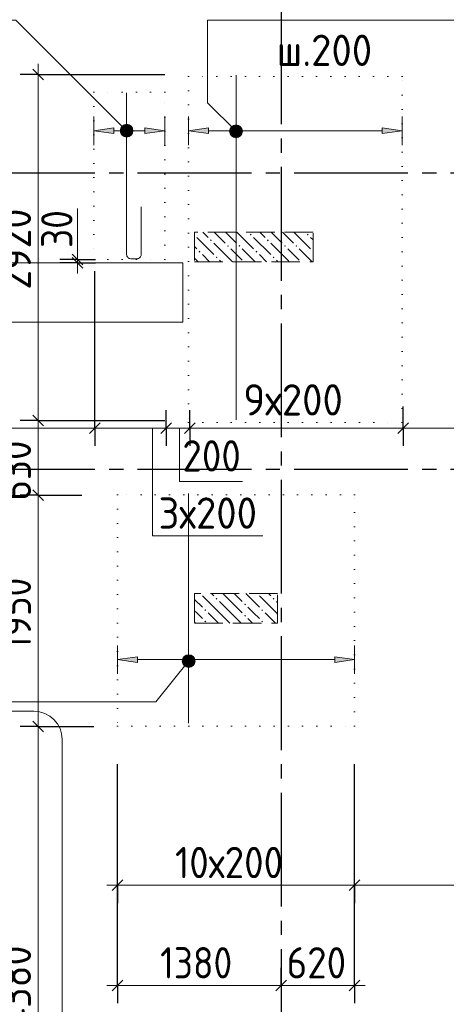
# Model space of a CAD drawing. Header units: millimetres. Extents: x 0 to 50400, y 0 to 35640.
# Tile 6 of 21: x 16311 to 19908, y 12348 to 20654. Entities that reach past the tile are written whole.
import ezdxf

# ---------------------------------------------------------------- set-up
doc = ezdxf.new("R2010")
doc.units = ezdxf.units.MM
for name, pattern in [('______2', [324, 240, -84]), ('______5', [1320, 960, -120, 120, -120]), ('______9', [120, 0, -120])]:
    doc.linetypes.add(name, pattern=pattern)
for name, color, linetype, lineweight in [('ДОП Верх по Х', 7, 'Continuous', 25), ('ЖБ Перекрытие верхний уровень', 7, 'Continuous', 35), ('ЖБ Пилон', 7, 'Continuous', 35), ('Общий01', 7, 'Continuous', 13), ('Позиционная метка номер позиции', 7, 'Continuous', 13), ('Размерная линия_ общее', 7, 'Continuous', 13), ('Тени', 7, 'Continuous', 13)]:
    doc.layers.add(name, color=color, linetype=linetype, lineweight=lineweight)
doc.layers.add('Оси', color=7, linetype='______5', true_color=0x656565)
doc.styles.add('ISOCPEUR', font='txt')

msp = doc.modelspace()

# ---------------------------------------------------------------- hatches: boundary and pattern name
at = {"layer": 'ДОП Верх по Х', "linetype": 'Continuous', "lineweight": 13, "transparency": 33554687}
for points in [[(17103.1, 19693.2), (16935.1, 19717.2), (17103.1, 19741.2)], [(17903.1, 19693.2), (17735.1, 19717.2), (17903.1, 19741.2)], [(17303.1, 15231.6), (17135.1, 15255.6), (17303.1, 15279.6)]]:
    msp.add_hatch(color=7, dxfattribs=at).paths.add_polyline_path(points, flags=16)
for points in [[(17367.1, 19693.2), (17535.1, 19717.2), (17367.1, 19741.2)], [(19367.1, 19693.2), (19535.1, 19717.2), (19367.1, 19741.2)], [(18967.1, 15231.6), (19135.1, 15255.6), (18967.1, 15279.6)]]:
    msp.add_hatch(color=7, dxfattribs=at).paths.add_polyline_path(points)
at = {"layer": 'ЖБ Пилон', "linetype": 'Continuous', "lineweight": 18, "transparency": 33554687}
for points in [[(17785.1, 18843.6), (17787.4, 18841.3), (17785.1, 18839)], [(17915.8, 18793.3), (17923.6, 18801.1), (17931.4, 18793.3), (17923.6, 18785.5)], [(18251.8, 18841.3), (18259.6, 18849.1), (18267.4, 18841.3), (18259.6, 18833.5)], [(18395.8, 18793.3), (18403.6, 18801.1), (18411.4, 18793.3), (18403.6, 18785.5)], [(18731.8, 18841.3), (18739.6, 18849.1), (18747.4, 18841.3), (18739.6, 18833.5)], [(17819.8, 18697.3), (17827.6, 18705.1), (17835.4, 18697.3), (17827.6, 18689.5)], [(18059.8, 18745.3), (18067.6, 18753.1), (18075.4, 18745.3), (18067.6, 18737.5)], [(18155.8, 18745.3), (18163.6, 18753.1), (18171.4, 18745.3), (18163.6, 18737.5)], [(18299.8, 18697.3), (18307.6, 18705.1), (18315.4, 18697.3), (18307.6, 18689.5)], [(18539.8, 18745.3), (18547.6, 18753.1), (18555.4, 18745.3), (18547.6, 18737.5)], [(18635.8, 18745.3), (18643.6, 18753.1), (18651.4, 18745.3), (18643.6, 18737.5)], [(18779.8, 18697.3), (18785.1, 18702.6), (18785.1, 18692)], [(17963.8, 18649.3), (17971.6, 18657.1), (17979.4, 18649.3), (17971.6, 18641.5)], [(18443.8, 18649.3), (18451.6, 18657.1), (18459.4, 18649.3), (18451.6, 18641.5)], [(17830.5, 15812.4), (17827.6, 15809.5), (17824.7, 15812.4)], [(18310.5, 15812.4), (18307.6, 15809.5), (18304.7, 15812.4)], [(17963.8, 15769.3), (17971.6, 15777.1), (17979.4, 15769.3), (17971.6, 15761.5)], [(18203.8, 15721.3), (18211.6, 15729.1), (18219.4, 15721.3), (18211.6, 15713.5)], [(18443.8, 15769.3), (18451.6, 15777.1), (18459.4, 15769.3), (18451.6, 15761.5)], [(17867.8, 15673.3), (17875.6, 15681.1), (17883.4, 15673.3), (17875.6, 15665.5)], [(18203.8, 15625.3), (18211.6, 15633.1), (18219.4, 15625.3), (18211.6, 15617.5)], [(18347.8, 15673.3), (18355.6, 15681.1), (18363.4, 15673.3), (18355.6, 15665.5)], [(17867.8, 15577.3), (17875.6, 15585.1), (17883.4, 15577.3), (17875.6, 15569.5)], [(18347.8, 15577.3), (18355.6, 15585.1), (18363.4, 15577.3), (18355.6, 15569.5)]]:
    msp.add_hatch(color=7, dxfattribs=at).paths.add_polyline_path(points, flags=16)
at = {"layer": 'Позиционная метка номер позиции', "linetype": 'Continuous', "lineweight": 13, "transparency": 33554687}
for points in [[(17173.9, 19679.7), (17225.9, 19769.9), (17160.2, 19704.2)], [(17160.2, 19704.2), (17225.9, 19769.9), (17198.4, 19769.9)], [(17160.2, 19704.2), (17198.4, 19769.9), (17160.2, 19731.7)], [(17160.2, 19731.7), (17198.4, 19769.9), (17173.9, 19756.1)], [(17173.9, 19679.7), (17250.3, 19756.1), (17225.9, 19769.9)], [(17198.4, 19666), (17250.3, 19756.1), (17173.9, 19679.7)], [(17198.4, 19666), (17264, 19731.7), (17250.3, 19756.1)], [(17225.9, 19666), (17264, 19731.7), (17198.4, 19666)], [(17225.9, 19666), (17264, 19704.2), (17264, 19731.7)], [(17264, 19704.2), (17225.9, 19666), (17250.3, 19679.7)], [(18096.9, 19674.7), (18148.9, 19764.8), (18083.2, 19699.1)], [(18083.2, 19699.1), (18148.9, 19764.8), (18121.4, 19764.8)], [(18083.2, 19699.1), (18121.4, 19764.8), (18083.2, 19726.6)], [(18083.2, 19726.6), (18121.4, 19764.8), (18096.9, 19751.1)], [(18096.9, 19674.7), (18173.3, 19751.1), (18148.9, 19764.8)], [(18121.4, 19661), (18173.3, 19751.1), (18096.9, 19674.7)], [(18121.4, 19661), (18187, 19726.6), (18173.3, 19751.1)], [(18148.9, 19661), (18187, 19726.6), (18121.4, 19661)], [(18148.9, 19661), (18187, 19699.1), (18187, 19726.6)], [(18187, 19699.1), (18148.9, 19661), (18173.3, 19674.7)], [(17788.2, 15235.3), (17715.9, 15293.5), (17693, 15277.3)], [(17785.3, 15262.6), (17743.2, 15296.5), (17715.9, 15293.5)], [(17785.3, 15262.6), (17715.9, 15293.5), (17788.2, 15235.3)], [(17743.2, 15296.5), (17785.3, 15262.6), (17769, 15285.5)], [(17777.2, 15209.5), (17693, 15277.3), (17682, 15251.5)], [(17777.2, 15209.5), (17682, 15251.5), (17754.4, 15193.2)], [(17754.4, 15193.2), (17682, 15251.5), (17685, 15224.1)], [(17754.4, 15193.2), (17685, 15224.1), (17727, 15190.3)], [(17727, 15190.3), (17685, 15224.1), (17701.3, 15201.3)], [(17788.2, 15235.3), (17693, 15277.3), (17777.2, 15209.5)]]:
    msp.add_hatch(color=7, dxfattribs=at).paths.add_polyline_path(points)

# ---------------------------------------------------------------- linework, layer by layer
at = {"layer": 'ДОП Верх по Х', "color": 7, "linetype": 'Continuous', "lineweight": 18, "transparency": 33554687}
for p, q in [((18135.1, 20186.4), (18135.1, 17278.4)), ((17735.1, 16656.4), (17735.1, 14718.4))]:
    msp.add_line(p, q, dxfattribs=at)
at = {"layer": 'ДОП Верх по Х', "color": 251, "linetype": 'Continuous', "lineweight": 13, "true_color": 0x494949, "transparency": 33554687}
for p, q in [((16935.1, 19717.2), (16935.1, 19837.2)), ((17535.1, 19717.2), (17535.1, 19837.2)), ((17735.1, 19717.2), (17735.1, 19837.2)), ((19535.1, 19717.2), (19535.1, 19837.2)), ((16935.1, 19717.2), (17103.1, 19741.2)), ((17103.1, 19693.2), (16935.1, 19717.2)), ((16935.1, 19717.2), (16935.1, 19597.2)), ((16935.1, 19717.2), (16935.1, 19717.2)), ((17103.1, 19741.2), (17103.1, 19693.2)), ((17103.1, 19717.2), (17367.1, 19717.2)), ((17535.1, 19717.2), (17367.1, 19741.2)), ((17367.1, 19741.2), (17367.1, 19693.2)), ((17367.1, 19693.2), (17535.1, 19717.2)), ((17535.1, 19717.2), (17535.1, 19597.2)), ((17535.1, 19717.2), (17535.1, 19717.2)), ((17735.1, 19717.2), (17903.1, 19741.2)), ((17903.1, 19693.2), (17735.1, 19717.2)), ((17735.1, 19717.2), (17735.1, 19597.2)), ((17735.1, 19717.2), (17735.1, 19717.2)), ((17903.1, 19741.2), (17903.1, 19693.2)), ((17903.1, 19717.2), (19367.1, 19717.2)), ((19535.1, 19717.2), (19367.1, 19741.2)), ((19367.1, 19741.2), (19367.1, 19693.2)), ((19367.1, 19693.2), (19535.1, 19717.2)), ((19535.1, 19717.2), (19535.1, 19597.2)), ((19535.1, 19717.2), (19535.1, 19717.2)), ((17135.1, 15255.6), (17135.1, 15375.6)), ((19135.1, 15255.6), (19135.1, 15375.6)), ((17135.1, 15255.6), (17303.1, 15279.6)), ((17303.1, 15231.6), (17135.1, 15255.6)), ((17135.1, 15255.6), (17135.1, 15135.6)), ((17135.1, 15255.6), (17135.1, 15255.6)), ((17303.1, 15279.6), (17303.1, 15231.6)), ((17303.1, 15255.6), (18967.1, 15255.6)), ((19135.1, 15255.6), (18967.1, 15279.6)), ((18967.1, 15279.6), (18967.1, 15231.6)), ((18967.1, 15231.6), (19135.1, 15255.6)), ((19135.1, 15255.6), (19135.1, 15135.6)), ((19135.1, 15255.6), (19135.1, 15255.6))]:
    msp.add_line(p, q, dxfattribs=at)
at = {"layer": 'ДОП Верх по Х', "color": 7, "linetype": 'Continuous', "lineweight": 18, "transparency": 33554687}
msp.add_lwpolyline([(17335.1, 19075.8), (17335.1, 18672.2), (17334.2, 18665.8), (17332.1, 18659.3), (17328.7, 18653.2), (17324.6, 18648.3), (17319.6, 18644.2), (17313.6, 18640.8), (17307, 18638.6), (17300.7, 18637.8), (17246.5, 18637.8), (17240.2, 18638.6), (17233.6, 18640.8), (17227.6, 18644.2), (17222.7, 18648.3), (17218.5, 18653.2), (17215.2, 18659.3), (17213, 18665.8), (17212.1, 18672.2), (17212.1, 20036.4)], dxfattribs=at)
at = {"layer": 'ЖБ Перекрытие верхний уровень', "color": 7, "linetype": 'Continuous', "lineweight": 18, "transparency": 33554687}
for p, q in [((17685.1, 18602.4), (14735.1, 18602.4)), ((17685.1, 18102.4), (17685.1, 18602.4)), ((14735.1, 18102.4), (17685.1, 18102.4))]:
    msp.add_line(p, q, dxfattribs=at)
at = {"layer": 'ЖБ Пилон', "color": 253, "linetype": '______2', "lineweight": 13, "true_color": 0xa0a0a0, "transparency": 33554687}
for p, q in [((18785.1, 18862.4), (17785.1, 18862.4)), ((17785.1, 18862.4), (17785.1, 18612.4)), ((18785.1, 18612.4), (18785.1, 18862.4)), ((17785.1, 18612.4), (18785.1, 18612.4)), ((18485.1, 15812.4), (17785.1, 15812.4)), ((17785.1, 15812.4), (17785.1, 15562.4)), ((18485.1, 15562.4), (18485.1, 15812.4)), ((17785.1, 15562.4), (18485.1, 15562.4))]:
    msp.add_line(p, q, dxfattribs=at)
at = {"layer": 'ЖБ Пилон', "color": 9, "linetype": 'Continuous', "lineweight": 18, "true_color": 0xc7c7c7, "transparency": 33554687}
for p, q in [((17854.5, 18862.4), (17899.6, 18817.3)), ((17950.5, 18862.4), (18043.6, 18769.3)), ((18091.6, 18817.3), (18046.5, 18862.4)), ((18142.5, 18862.4), (18283.6, 18721.3)), ((18334.5, 18862.4), (18379.6, 18817.3)), ((18430.5, 18862.4), (18523.6, 18769.3)), ((18571.6, 18817.3), (18526.5, 18862.4)), ((18622.5, 18862.4), (18763.6, 18721.3)), ((17803.6, 18817.3), (17947.6, 18673.3)), ((18139.6, 18769.3), (18091.6, 18817.3)), ((18283.6, 18817.3), (18427.6, 18673.3)), ((18619.6, 18769.3), (18571.6, 18817.3)), ((18763.6, 18817.3), (18785.1, 18795.8)), ((17785.1, 18739.8), (17803.6, 18721.3)), ((18091.6, 18625.3), (17947.6, 18769.3)), ((18091.6, 18721.3), (18187.6, 18625.3)), ((18187.6, 18721.3), (18296.5, 18612.4)), ((18571.6, 18625.3), (18427.6, 18769.3)), ((18571.6, 18721.3), (18667.6, 18625.3)), ((18667.6, 18721.3), (18776.5, 18612.4)), ((17785.1, 18643.8), (17816.5, 18612.4)), ((17912.5, 18612.4), (17851.6, 18673.3)), ((17995.6, 18625.3), (18008.5, 18612.4)), ((18091.6, 18625.3), (18104.5, 18612.4)), ((18392.5, 18612.4), (18331.6, 18673.3)), ((18475.6, 18625.3), (18488.5, 18612.4)), ((18571.6, 18625.3), (18584.5, 18612.4)), ((17995.6, 15649.3), (17851.6, 15793.3)), ((17928.5, 15812.4), (17947.6, 15793.3)), ((18091.6, 15745.3), (18024.5, 15812.4)), ((18120.5, 15812.4), (18187.6, 15745.3)), ((18216.5, 15812.4), (18331.6, 15697.3)), ((18475.6, 15649.3), (18331.6, 15793.3)), ((18408.5, 15812.4), (18427.6, 15793.3)), ((17785.1, 15763.8), (17851.6, 15697.3)), ((17995.6, 15745.3), (18091.6, 15649.3)), ((18091.6, 15745.3), (18187.6, 15649.3)), ((18475.6, 15745.3), (18485.1, 15735.8)), ((17803.6, 15649.3), (17785.1, 15667.8)), ((17851.6, 15601.3), (17803.6, 15649.3)), ((17899.6, 15649.3), (17986.5, 15562.4)), ((17995.6, 15649.3), (18082.5, 15562.4)), ((18091.6, 15649.3), (18178.5, 15562.4)), ((18283.6, 15649.3), (18235.6, 15697.3)), ((18331.6, 15601.3), (18283.6, 15649.3)), ((18379.6, 15649.3), (18466.5, 15562.4)), ((18475.6, 15649.3), (18485.1, 15639.8)), ((17785.1, 15571.8), (17794.5, 15562.4)), ((18235.6, 15601.3), (18274.5, 15562.4))]:
    msp.add_line(p, q, dxfattribs=at)
at = {"layer": 'Общий01', "color": 7, "linetype": 'Continuous', "lineweight": 13, "transparency": 33554687}
msp.add_line((16798.9, 18632.4), (16798.9, 19062.4), dxfattribs=at)
at = {"layer": 'Общий01', "color": 240, "linetype": 'Continuous', "lineweight": 18, "transparency": 33554687}
for p, q in [((13806, 14820.8), (16429.4, 14820.8)), ((16669.4, 14580.8), (16669.4, 11269.6))]:
    msp.add_line(p, q, dxfattribs=at)
at = {"layer": 'Общий01', "color": 7, "linetype": 'Continuous', "lineweight": 13, "transparency": 33554687}
for points in [[(17431.8, 17209.1), (17431.8, 16299.1), (18361.8, 16299.1)], [(17658.4, 17209.1), (17658.4, 16759.1), (18188.5, 16759.1)]]:
    msp.add_lwpolyline(points, dxfattribs=at)
at = {"layer": 'Общий01', "color": 240, "linetype": 'Continuous', "lineweight": 18, "transparency": 33554687}
msp.add_arc((16429.4, 14580.8), 240, 0, 90, dxfattribs=at)
at = {"layer": 'Оси', "color": 8, "linetype": '______5', "lineweight": -3, "transparency": 33554687}
for p, q in [((18515.1, 32612.4), (18515.1, 8317)), ((8065.1, 19362.4), (42963, 19362.4)), ((8065.1, 16862.4), (42963, 16862.4))]:
    msp.add_line(p, q, dxfattribs=at)
at = {"layer": 'Позиционная метка номер позиции', "color": 7, "linetype": 'Continuous', "lineweight": 13, "transparency": 33554687}
for p, q in [((17173.9, 19756.1), (17173.9, 19756.1)), ((17250.3, 19756.1), (17250.3, 19756.1)), ((18096.9, 19751.1), (18096.9, 19751.1)), ((18173.3, 19751.1), (18173.3, 19751.1)), ((17173.9, 19679.7), (17173.9, 19679.7)), ((17250.3, 19679.7), (17250.3, 19679.7)), ((18096.9, 19674.7), (18096.9, 19674.7)), ((18173.3, 19674.7), (18173.3, 19674.7)), ((17769, 15285.5), (17769, 15285.5)), ((17693, 15277.3), (17693, 15277.3)), ((17777.2, 15209.5), (17777.2, 15209.5)), ((17701.3, 15201.3), (17701.3, 15201.3))]:
    msp.add_line(p, q, dxfattribs=at)
for points in [[(17212.1, 19717.9), (16278.7, 20651.3), (6638.7, 20651.3)], [(18135.1, 19712.9), (17894.2, 19953.8), (17894.2, 20651.3), (20234.2, 20651.3)], [(17735.1, 15243.4), (17459.3, 14900.6), (13278.6, 14900.6)]]:
    msp.add_lwpolyline(points, dxfattribs=at)
for centre in [(17212.1, 19717.9), (18135.1, 19712.9), (17735.1, 15243.4)]:
    msp.add_circle(centre, 54, dxfattribs=at)
at = {"layer": 'Размерная линия_ общее', "color": 7, "linetype": 'Continuous', "lineweight": 13, "transparency": 33554687}
for p, q in [((16465.8, 20192.4), (16465.8, 20282.4)), ((16465.8, 17272.4), (16465.8, 20192.4)), ((16798.9, 18632.4), (16798.9, 18722.4)), ((16798.9, 18603), (16798.9, 18513)), ((14555.1, 17209.1), (16945.1, 17209.1)), ((16465.8, 16642.4), (16465.8, 17272.4)), ((16945.1, 17209.1), (17545.1, 17209.1)), ((17545.1, 17209.1), (17745.1, 17209.1)), ((17745.1, 17209.1), (19545.1, 17209.1)), ((19545.1, 17209.1), (22095.1, 17209.1)), ((16465.8, 14692.4), (16465.8, 16642.4)), ((17135.1, 13351.9), (17045.1, 13351.9)), ((17135.1, 13351.9), (19135.1, 13351.9)), ((19135.1, 13351.9), (21815.1, 13351.9)), ((17135.1, 12505.9), (17045.1, 12505.9)), ((17135.1, 12505.9), (18515.1, 12505.9)), ((18515.1, 12505.9), (19135.1, 12505.9)), ((19135.1, 12505.9), (19225.1, 12505.9))]:
    msp.add_line(p, q, dxfattribs=at)
at = {"layer": 'Размерная линия_ общее', "color": 7, "linetype": 'Continuous', "lineweight": -3, "transparency": 33554687}
for p, q in [((16465.8, 20192.4), (16315.8, 20192.4)), ((16465.8, 20192.4), (16615.8, 20192.4)), ((16465.8, 20192.4), (17535.1, 20192.4)), ((16798.9, 18632.4), (16648.9, 18632.4)), ((16798.9, 18632.4), (16948.9, 18632.4)), ((16798.9, 18632.4), (16798.9, 18632.4)), ((16798.9, 18603), (16648.9, 18603)), ((16798.9, 18603), (16667.3, 18603)), ((16798.9, 18603), (16948.9, 18603)), ((16945.1, 17209.1), (16945.1, 17359.1)), ((17545.1, 17209.1), (17545.1, 17359.1)), ((17745.1, 17209.1), (17745.1, 17359.1)), ((19545.1, 17209.1), (19545.1, 17359.1)), ((16465.8, 17272.4), (16315.8, 17272.4)), ((16465.8, 17272.4), (16615.8, 17272.4)), ((16465.8, 17272.4), (17535.1, 17272.4)), ((16945.1, 17209.1), (16945.1, 17059.1)), ((17545.1, 17209.1), (17545.1, 17059.1)), ((17545.1, 17209.1), (17545.1, 17209.1)), ((17745.1, 17209.1), (17745.1, 17059.1)), ((19545.1, 17209.1), (19545.1, 17059.1)), ((16465.8, 16642.4), (16315.8, 16642.4)), ((16465.8, 16642.4), (16615.8, 16642.4)), ((16465.8, 16642.4), (16835.1, 16642.4)), ((16465.8, 14692.4), (16315.8, 14692.4)), ((16465.8, 14692.4), (16615.8, 14692.4)), ((16465.8, 14692.4), (16935.1, 14692.4)), ((17135.1, 13351.9), (17135.1, 14373.4)), ((17135.1, 12505.9), (17135.1, 13683.9)), ((19135.1, 12505.9), (19135.1, 13683.9)), ((17135.1, 13351.9), (17135.1, 13501.9)), ((19135.1, 13351.9), (19135.1, 13501.9)), ((17135.1, 13351.9), (17135.1, 13201.9)), ((19135.1, 13351.9), (19135.1, 13201.9)), ((17135.1, 12505.9), (17135.1, 12655.9)), ((18515.1, 12505.9), (18515.1, 12655.9)), ((19135.1, 12505.9), (19135.1, 12655.9)), ((17135.1, 12505.9), (17135.1, 12355.9)), ((18515.1, 12505.9), (18515.1, 12355.9)), ((18515.1, 12505.9), (18515.1, 12505.9)), ((19135.1, 12505.9), (19135.1, 12355.9))]:
    msp.add_line(p, q, dxfattribs=at)
at = {"layer": 'Размерная линия_ общее', "color": 7, "linetype": 'Continuous', "lineweight": 25, "transparency": 33554687}
for p, q in [((16510.8, 20147.4), (16420.8, 20237.4)), ((16843.9, 18587.4), (16753.9, 18677.4)), ((16843.9, 18558), (16753.9, 18648)), ((16510.8, 17227.4), (16420.8, 17317.4)), ((16900.1, 17164.1), (16990.1, 17254.1)), ((17500.1, 17164.1), (17590.1, 17254.1)), ((17700.1, 17164.1), (17790.1, 17254.1)), ((19500.1, 17164.1), (19590.1, 17254.1)), ((16510.8, 16597.4), (16420.8, 16687.4)), ((16510.8, 14647.4), (16420.8, 14737.4)), ((17090.1, 13306.9), (17180.1, 13396.9)), ((19090.1, 13306.9), (19180.1, 13396.9)), ((17090.1, 12460.9), (17180.1, 12550.9)), ((18470.1, 12460.9), (18560.1, 12550.9)), ((19090.1, 12460.9), (19180.1, 12550.9))]:
    msp.add_line(p, q, dxfattribs=at)
at = {"layer": 'Размерная линия_ общее', "color": 7, "linetype": 'Continuous', "lineweight": 13, "transparency": 33554687}
for points in [[(16798.9, 18603), (16798.9, 18611.9), (16798.9, 18611.9), (16798.9, 18632.4)], [(16465.8, 10312.4), (16465.8, 12033.4), (16465.8, 12033.4), (16465.8, 14692.4)]]:
    msp.add_lwpolyline(points, dxfattribs=at)
at = {"layer": 'Размерная линия_ общее', "color": 7, "linetype": 'Continuous', "lineweight": -3, "transparency": 33554687}
for points in [[(16945.1, 17209.1), (16945.1, 17229.5), (16945.1, 17229.5), (16945.1, 17229.5), (16945.1, 17229.5), (16945.1, 17229.5), (16945.1, 17229.5), (16945.1, 17229.5), (16945.1, 17229.5), (16945.1, 17229.5), (16945.1, 17229.5), (16945.1, 17229.5), (16945.1, 17229.5), (16945.1, 17229.5), (16945.1, 17229.5), (16945.1, 17229.5), (16945.1, 17229.5), (16945.1, 17236.4), (16945.1, 17236.4), (16945.1, 17239.3), (16945.1, 17239.3), (16945.1, 17268.8), (16945.1, 17268.8), (16945.1, 18531.8)], [(19545.1, 17209.1), (19545.1, 17229.5), (19545.1, 17229.5), (19545.1, 17229.5), (19545.1, 17229.5), (19545.1, 17229.5), (19545.1, 17229.5), (19545.1, 17229.5), (19545.1, 17229.5), (19545.1, 17229.5), (19545.1, 17229.5), (19545.1, 17229.5), (19545.1, 17229.5), (19545.1, 17229.5), (19545.1, 17229.5), (19545.1, 17229.5), (19545.1, 17229.5), (19545.1, 17238.9), (19545.1, 17238.9), (19545.1, 17242.9), (19545.1, 17242.9), (19545.1, 17392.4)], [(17745.1, 17209.1), (17745.1, 17229.5), (17745.1, 17229.5), (17745.1, 17229.5), (17745.1, 17229.5), (17745.1, 17229.5), (17745.1, 17229.5), (17745.1, 17229.5), (17745.1, 17229.5), (17745.1, 17229.5), (17745.1, 17229.5), (17745.1, 17229.5), (17745.1, 17229.5), (17745.1, 17229.5), (17745.1, 17229.5), (17745.1, 17229.5), (17745.1, 17229.5), (17745.1, 17237.1), (17745.1, 17237.1), (17745.1, 17240.4), (17745.1, 17240.4), (17745.1, 17273.2), (17745.1, 17273.2), (17745.1, 17292.4)], [(19135.1, 13351.9), (19135.1, 13372.3), (19135.1, 13372.3), (19135.1, 13372.3), (19135.1, 13372.3), (19135.1, 13372.3), (19135.1, 13372.3), (19135.1, 13372.3), (19135.1, 13372.3), (19135.1, 13372.3), (19135.1, 13372.3), (19135.1, 13372.3), (19135.1, 13372.3), (19135.1, 13372.3), (19135.1, 13372.3), (19135.1, 13372.3), (19135.1, 13372.3), (19135.1, 13372.3), (19135.1, 13372.3), (19135.1, 13372.3), (19135.1, 13372.3), (19135.1, 14373.4)]]:
    msp.add_lwpolyline(points, dxfattribs=at)
at = {"layer": 'Тени', "color": 7, "linetype": '______9', "lineweight": 13, "transparency": 33554687}
for p, q in [((19535.1, 20175.1), (17735.1, 20175.1)), ((17735.1, 20175.1), (17735.1, 17255.1)), ((19535.1, 17255.1), (19535.1, 20175.1)), ((17535.1, 20042.4), (16935.1, 20042.4)), ((16935.1, 20042.4), (16935.1, 18631.8)), ((17535.1, 18631.8), (17535.1, 20042.4)), ((16935.1, 18631.8), (17535.1, 18631.8)), ((17735.1, 17255.1), (19535.1, 17255.1)), ((19135.1, 16645.4), (17135.1, 16645.4)), ((17135.1, 16645.4), (17135.1, 14695.4)), ((19135.1, 14695.4), (19135.1, 16645.4)), ((17135.1, 14695.4), (19135.1, 14695.4))]:
    msp.add_line(p, q, dxfattribs=at)

# ---------------------------------------------------------------- texts
at = {"layer": 'ДОП Верх по Х', "color": 7, "linetype": 'Continuous', "lineweight": 13, "transparency": 33554687, "insert": (18477, 20264.1), "char_height": 264, "width": 1154.547, "attachment_point": 7, "style": 'ISOCPEUR'}
msp.add_mtext('\\W0.95;ш.200 ', dxfattribs=at)
at = {"layer": 'Размерная линия_ общее', "color": 7, "linetype": 'Continuous', "lineweight": 25, "transparency": 33554687, "char_height": 264, "attachment_point": 7, "rotation": 90, "style": 'ISOCPEUR'}
for s, insert, width in [('\\W0.93;2920', (16405.9, 18376), 861.721), ('\\W0.87;30', (16755.6, 18728.6), 484.718), ('\\W0.91;630', (16405.9, 16596.8), 674.386), ('\\W0.87;1950', (16405.9, 15337.4), 800.283), ('\\W0.93;4380', (16405.9, 12132.8), 888.455)]:
    msp.add_mtext(s, dxfattribs=dict(at, insert=insert, width=width))
at = {"layer": 'Размерная линия_ общее', "color": 7, "linetype": 'Continuous', "lineweight": 25, "transparency": 33554687, "char_height": 264, "attachment_point": 7, "style": 'ISOCPEUR'}
for s, insert, width in [('\\W0.95;9х200', (18196.3, 17315.1), 1048.027), ('\\W0.91;200', (17682.5, 16842.5), 674.386), ('\\W0.95;3х200', (17480.9, 16360), 1048.043), ('\\W0.91;10х200', (17620.3, 13411.9), 1175.191), ('\\W0.87;1380', (17495.1, 12565.9), 800.283), ('\\W0.91;620', (18561.1, 12565.9), 674.386)]:
    msp.add_mtext(s, dxfattribs=dict(at, insert=insert, width=width))

doc.saveas('drawing.dxf')
